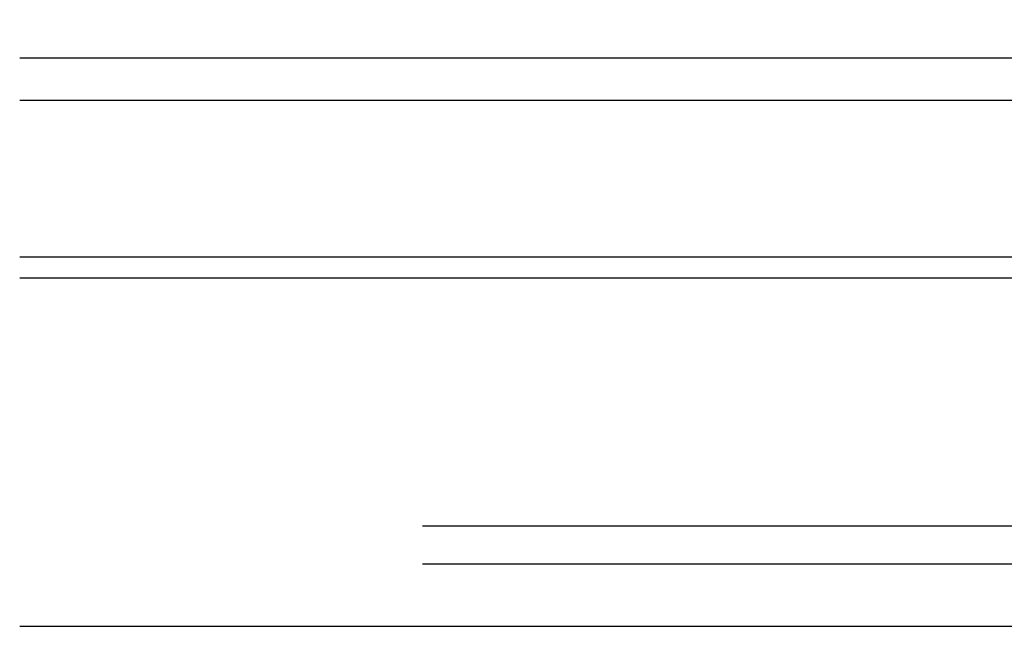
# Model space of a CAD drawing. Header units: millimetres. Extents: x -443 to 78, y -75 to 91.
# Tile 28 of 40: x -75 to -50, y 75 to 91. Entities that reach past the tile are written whole.
import ezdxf

# ---------------------------------------------------------------- set-up
doc = ezdxf.new("R2010")
doc.units = ezdxf.units.MM
doc.header["$MEASUREMENT"] = 0
doc.layers.add('Predefinito', color=5, linetype='Continuous')

msp = doc.modelspace()

# ---------------------------------------------------------------- linework, layer by layer
at = {"layer": 'Predefinito', "extrusion": (1, 0, 0)}
for points in [[(84.697, 23.005), (84.911, 23.118), (85.125, 23.236), (85.337, 23.36), (85.548, 23.49), (85.758, 23.625), (85.967, 23.766), (86.174, 23.913), (86.379, 24.065), (86.581, 24.224), (86.782, 24.388), (86.98, 24.557), (87.174, 24.733), (87.366, 24.914), (87.555, 25.1), (87.74, 25.292), (87.921, 25.489), (88.099, 25.691), (88.272, 25.899), (88.441, 26.112), (88.605, 26.329), (88.765, 26.551), (88.92, 26.778), (89.069, 27.01), (89.213, 27.245), (89.352, 27.485), (89.485, 27.728), (89.612, 27.976), (89.733, 28.226), (89.848, 28.48), (89.957, 28.737), (90.059, 28.997), (90.155, 29.259), (90.244, 29.524), (90.327, 29.79), (90.403, 30.059), (90.472, 30.329), (90.534, 30.6), (90.59, 30.872), (90.638, 31.146), (90.68, 31.419), (90.715, 31.693), (90.743, 31.967), (90.764, 32.241), (90.779, 32.514), (90.787, 32.787), (90.788, 33.058), (90.783, 33.329), (90.771, 33.598), (90.753, 33.865), (90.728, 34.13), (90.698, 34.394), (90.661, 34.655), (90.619, 34.914), (90.571, 35.17), (90.517, 35.423), (90.458, 35.673), (90.393, 35.92), (90.324, 36.164), (90.249, 36.405), (90.17, 36.642), (90.086, 36.875), (89.998, 37.105), (89.906, 37.33), (89.809, 37.552)], [(89.809, 37.552), (39.125, 150.656)], [(84.15, 24.073), (84.341, 24.174), (84.531, 24.279), (84.721, 24.39), (84.91, 24.506), (85.097, 24.627), (85.284, 24.753), (85.468, 24.884), (85.651, 25.02), (85.832, 25.161), (86.011, 25.308), (86.188, 25.459), (86.362, 25.615), (86.533, 25.777), (86.701, 25.943), (86.867, 26.115), (87.029, 26.291), (87.187, 26.471), (87.342, 26.657), (87.493, 26.847), (87.639, 27.041), (87.782, 27.239), (87.92, 27.442), (88.053, 27.648), (88.182, 27.859), (88.306, 28.073), (88.424, 28.29), (88.538, 28.511), (88.646, 28.735), (88.749, 28.961), (88.846, 29.191), (88.937, 29.423), (89.023, 29.657), (89.102, 29.893), (89.176, 30.131), (89.244, 30.371), (89.306, 30.612), (89.361, 30.854), (89.411, 31.097), (89.454, 31.341), (89.492, 31.586), (89.523, 31.83), (89.548, 32.075), (89.567, 32.319), (89.58, 32.563), (89.587, 32.807), (89.588, 33.049), (89.583, 33.29), (89.573, 33.531), (89.556, 33.769), (89.535, 34.006), (89.507, 34.241), (89.475, 34.475), (89.437, 34.706), (89.394, 34.934), (89.346, 35.16), (89.293, 35.384), (89.236, 35.604), (89.174, 35.822), (89.107, 36.037), (89.036, 36.249), (88.961, 36.457), (88.883, 36.662), (88.8, 36.864), (88.714, 37.062)], [(88.714, 37.062), (38.03, 150.165)], [(72.798, 16.906), (84.697, 23.005)], [(72.25, 17.974), (84.15, 24.073)]]:
    msp.add_lwpolyline(points, dxfattribs=at)
at = {"layer": 'Predefinito'}
for points in [[(-75.422, 89.809), (74.578, 89.809)], [(74.578, 88.714), (-75.422, 88.714)], [(-75.422, 84.697), (74.578, 84.697)], [(-75.422, 84.15), (74.578, 84.15)], [(-65.065, 77.775), (64.338, 77.775)], [(-65.065, 76.799), (64.338, 76.799)], [(74.578, 75.188), (-75.422, 75.188)]]:
    msp.add_lwpolyline(points, dxfattribs=at)

doc.saveas('drawing.dxf')
